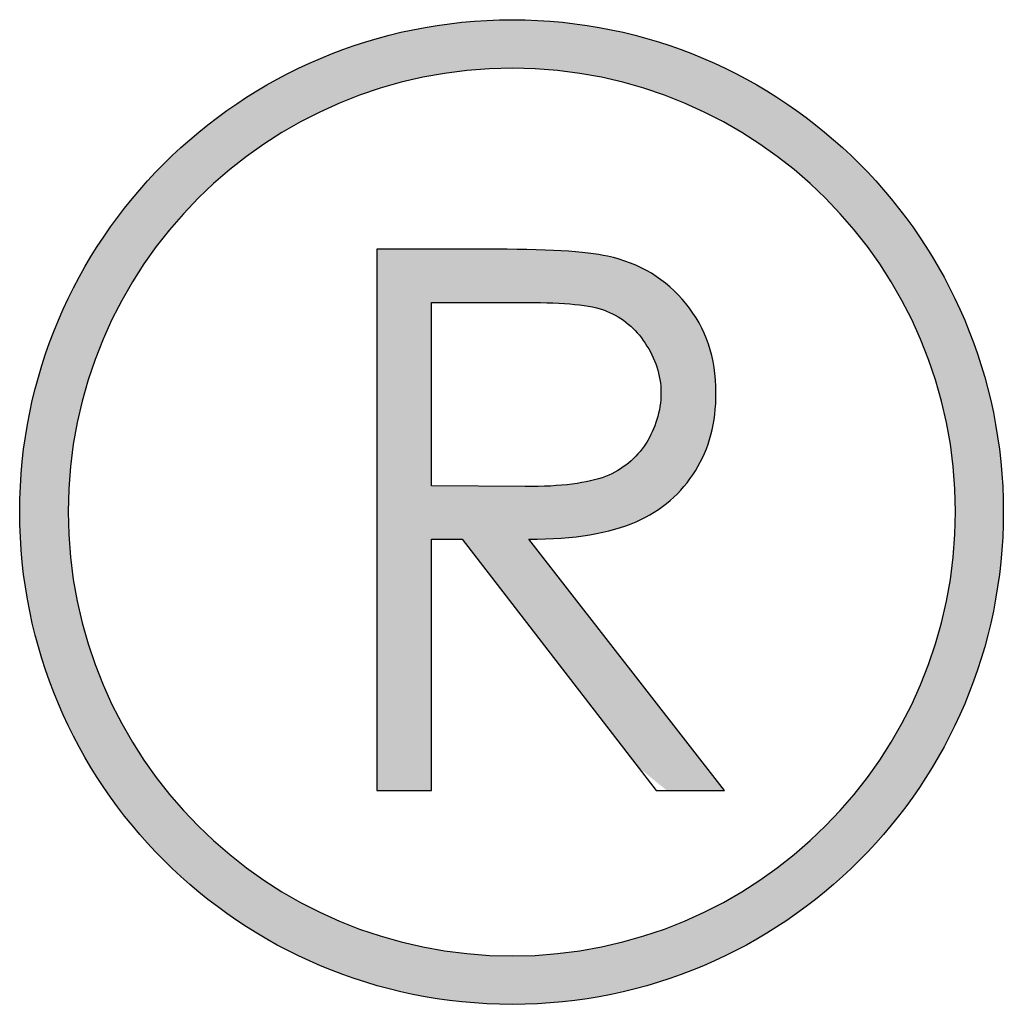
# Model space of a CAD drawing. Header units: millimetres. Extents: x 14844 to 15142, y 1964 to 2174.
# Tile 15 of 19: x 15070.463 to 15071.156, y 1997.567 to 1998.261. Entities that reach past the tile are written whole.
import ezdxf

# ---------------------------------------------------------------- set-up
doc = ezdxf.new("R2010")
doc.units = ezdxf.units.MM
doc.header["$LTSCALE"] = 30.734
doc.layers.add('03 标注', color=7, linetype='CONTINUOUS')
doc.layers.add('04 \\M+2A4E5\\M+2A672', color=1, linetype='CONTINUOUS')

# ---------------------------------------------------------------- blocks, each defined once
blk = doc.blocks.new('quectel-logo')
at = {"layer": '04 \\M+2A4E5\\M+2A672'}
h = blk.add_hatch(color=256, dxfattribs=at)
h.dxf.hatch_style = 1
edge = h.paths.add_edge_path()
edge.add_spline(control_points=[(29.9158, 3.3238), (29.6276, 3.3238), (29.3949, 3.0907), (29.3949, 2.8034)], knot_values=[0, 0, 0, 0, 1, 1, 1, 1], degree=3, periodic=0)
edge.add_spline(control_points=[(29.3949, 2.8034), (29.3949, 2.515), (29.6276, 2.2823), (29.9158, 2.2823)], knot_values=[1, 1, 1, 1, 2, 2, 2, 2], degree=3, periodic=0)
edge.add_spline(control_points=[(29.9158, 2.2823), (30.2025, 2.2823), (30.4349, 2.515), (30.4349, 2.8034)], knot_values=[2, 2, 2, 2, 3, 3, 3, 3], degree=3, periodic=0)
edge.add_spline(control_points=[(30.4349, 2.8034), (30.4349, 3.0907), (30.2025, 3.3238), (29.9158, 3.3238)], knot_values=[3, 3, 3, 3, 4, 4, 4, 4], degree=3, periodic=0)
edge = h.paths.add_edge_path(flags=16)
edge.add_spline(control_points=[(29.9158, 3.2725), (30.1741, 3.2725), (30.3844, 3.062), (30.3844, 2.8034)], knot_values=[2, 2, 2, 2, 3, 3, 3, 3], degree=3, periodic=0)
edge.add_spline(control_points=[(30.3844, 2.8034), (30.3844, 2.5437), (30.1741, 2.3335), (29.9158, 2.3335)], knot_values=[3, 3, 3, 3, 4, 4, 4, 4], degree=3, periodic=0)
edge.add_spline(control_points=[(29.9158, 2.3335), (29.6562, 2.3335), (29.4461, 2.5437), (29.4461, 2.8034)], knot_values=[0, 0, 0, 0, 1, 1, 1, 1], degree=3, periodic=0)
edge.add_spline(control_points=[(29.4461, 2.8034), (29.4461, 3.062), (29.6562, 3.2725), (29.9158, 3.2725)], knot_values=[1, 1, 1, 1, 2, 2, 2, 2], degree=3, periodic=0)
edge = h.paths.add_edge_path(flags=0)
edge.add_spline(control_points=[(30.0993, 3.0235), (30.1204, 2.9977), (30.1311, 2.9663), (30.1311, 2.9291)], knot_values=[3, 3, 3, 3, 4, 4, 4, 4], degree=3, periodic=0)
edge.add_spline(control_points=[(30.1311, 2.9291), (30.1311, 2.8977), (30.1241, 2.87), (30.1094, 2.8467)], knot_values=[4, 4, 4, 4, 5, 5, 5, 5], degree=3, periodic=0)
edge.add_spline(control_points=[(30.0466, 2.7926), (30.074, 2.805), (30.0947, 2.8228), (30.1094, 2.8467)], knot_values=[5, 5, 5, 5, 6, 6, 6, 6], degree=3, periodic=0)
edge.add_spline(control_points=[(30.0466, 2.7926), (30.0192, 2.7808), (29.9818, 2.7743), (29.9332, 2.7743), (29.9332, 2.7743), (29.9728, 2.7234), (30.0173, 2.6661)], knot_values=[6, 6, 6, 6, 7, 7, 7, 7.437561, 7.437561, 7.437561, 7.437561], degree=3, periodic=0)
edge.add_spline(control_points=[(30.0173, 2.6661), (30.0618, 2.6089), (30.1113, 2.5453), (30.1311, 2.5198)], knot_values=[7.437561, 7.437561, 7.437561, 7.437561, 7.875052, 7.875052, 7.875052, 7.875052], degree=3, periodic=0)
edge.add_spline(control_points=[(30.1311, 2.5198), (30.1336, 2.5166), (30.1356, 2.5141), (30.137, 2.5122)], knot_values=[7.875052, 7.875052, 7.875052, 7.875052, 7.929739, 7.929739, 7.929739, 7.929739], degree=3, periodic=0)
edge.add_spline(control_points=[(30.137, 2.5122), (30.1385, 2.5103), (30.1395, 2.509), (30.1398, 2.5086)], knot_values=[7.929739, 7.929739, 7.929739, 7.929739, 7.984425, 7.984425, 7.984425, 7.984425], degree=3, periodic=0)
edge.add_spline(control_points=[(30.1398, 2.5086), (30.1399, 2.5085), (30.1399, 2.5085), (30.1399, 2.5085)], knot_values=[7.984425, 7.984425, 7.984425, 7.984425, 7.991261, 7.991261, 7.991261, 7.991261], degree=3, periodic=0)
edge.add_spline(control_points=[(30.1399, 2.5085), (30.1399, 2.5084), (30.14, 2.5084), (30.14, 2.5084)], knot_values=[7.991261, 7.991261, 7.991261, 7.991261, 7.998097, 7.998097, 7.998097, 7.998097], degree=3, periodic=0)
edge.add_spline(control_points=[(30.14, 2.5084), (30.14, 2.5084), (30.14, 2.5084), (30.14, 2.5084)], knot_values=[7.998097, 7.998097, 7.998097, 7.998097, 7.998951, 7.998951, 7.998951, 7.998951], degree=3, periodic=0)
edge.add_spline(control_points=[(30.1233, 2.5084), (30.1165, 2.5084), (30.1085, 2.5084), (30.1006, 2.5084)], knot_values=[8.312544, 8.312544, 8.312544, 8.312544, 8.531289, 8.531289, 8.531289, 8.531289], degree=3, periodic=0)
edge.add_spline(control_points=[(30.1006, 2.5084), (30.0928, 2.5084), (30.0852, 2.5084), (30.0793, 2.5084)], knot_values=[8.531289, 8.531289, 8.531289, 8.531289, 8.750035, 8.750035, 8.750035, 8.750035], degree=3, periodic=0)
edge.add_spline(control_points=[(30.0793, 2.5084), (30.0763, 2.5084), (30.0738, 2.5084), (30.0719, 2.5084)], knot_values=[8.750035, 8.750035, 8.750035, 8.750035, 8.859408, 8.859408, 8.859408, 8.859408], degree=3, periodic=0)
edge.add_spline(control_points=[(30.0719, 2.5084), (30.07, 2.5084), (30.0687, 2.5084), (30.0682, 2.5084)], knot_values=[8.859408, 8.859408, 8.859408, 8.859408, 8.968781, 8.968781, 8.968781, 8.968781], degree=3, periodic=0)
edge.add_spline(control_points=[(30.0682, 2.5084), (30.0682, 2.5084), (30.0681, 2.5084), (30.0681, 2.5084)], knot_values=[8.968781, 8.968781, 8.968781, 8.968781, 8.982452, 8.982452, 8.982452, 8.982452], degree=3, periodic=0)
edge.add_spline(control_points=[(30.0681, 2.5084), (30.0681, 2.5084), (30.068, 2.5084), (30.068, 2.5084)], knot_values=[8.982452, 8.982452, 8.982452, 8.982452, 8.996124, 8.996124, 8.996124, 8.996124], degree=3, periodic=0)
edge.add_spline(control_points=[(30.068, 2.5084), (30.068, 2.5084), (30.068, 2.5084), (30.068, 2.5084)], knot_values=[8.996124, 8.996124, 8.996124, 8.996124, 8.997833, 8.997833, 8.997833, 8.997833], degree=3, periodic=0)
edge.add_spline(control_points=[(30.068, 2.5084), (30.068, 2.5084), (30.068, 2.5084), (30.068, 2.5084), (30.068, 2.5084), (30.068, 2.5084), (30.068, 2.5084)], knot_values=[8.997833, 8.997833, 8.997833, 8.997833, 9, 9, 9, 9.002105, 9.002105, 9.002105, 9.002105], degree=3, periodic=0)
edge.add_spline(control_points=[(30.068, 2.5084), (30.068, 2.5084), (30.068, 2.5084), (30.068, 2.5084)], knot_values=[9.002105, 9.002105, 9.002105, 9.002105, 9.00296, 9.00296, 9.00296, 9.00296], degree=3, periodic=0)
edge.add_spline(control_points=[(30.068, 2.5084), (30.068, 2.5084), (30.068, 2.5084), (30.068, 2.5084)], knot_values=[9.00296, 9.00296, 9.00296, 9.00296, 9.006378, 9.006378, 9.006378, 9.006378], degree=3, periodic=0)
edge.add_spline(control_points=[(30.068, 2.5084), (30.068, 2.5085), (30.068, 2.5085), (30.068, 2.5085)], knot_values=[9.006378, 9.006378, 9.006378, 9.006378, 9.009795, 9.009795, 9.009795, 9.009795], degree=3, periodic=0)
edge.add_spline(control_points=[(30.068, 2.5085), (30.068, 2.5085), (30.0679, 2.5086), (30.0679, 2.5086)], knot_values=[9.009795, 9.009795, 9.009795, 9.009795, 9.016631, 9.016631, 9.016631, 9.016631], degree=3, periodic=0)
edge.add_spline(control_points=[(30.0679, 2.5086), (30.0678, 2.5087), (30.0678, 2.5088), (30.0677, 2.5088)], knot_values=[9.016631, 9.016631, 9.016631, 9.016631, 9.023467, 9.023467, 9.023467, 9.023467], degree=3, periodic=0)
edge.add_spline(control_points=[(30.0677, 2.5088), (30.0674, 2.5092), (30.067, 2.5097), (30.0665, 2.5104)], knot_values=[9.023467, 9.023467, 9.023467, 9.023467, 9.05081, 9.05081, 9.05081, 9.05081], degree=3, periodic=0)
edge.add_spline(control_points=[(30.0665, 2.5104), (30.066, 2.5111), (30.0653, 2.512), (30.0645, 2.513)], knot_values=[9.05081, 9.05081, 9.05081, 9.05081, 9.078153, 9.078153, 9.078153, 9.078153], degree=3, periodic=0)
edge.add_spline(control_points=[(30.0645, 2.513), (30.0629, 2.5151), (30.0607, 2.5179), (30.0581, 2.5212)], knot_values=[9.078153, 9.078153, 9.078153, 9.078153, 9.13284, 9.13284, 9.13284, 9.13284], degree=3, periodic=0)
edge.add_spline(control_points=[(30.0581, 2.5212), (30.0555, 2.5246), (30.0525, 2.5285), (30.0491, 2.533)], knot_values=[9.13284, 9.13284, 9.13284, 9.13284, 9.187526, 9.187526, 9.187526, 9.187526], degree=3, periodic=0)
edge.add_spline(control_points=[(30.0491, 2.533), (30.0354, 2.5507), (30.0156, 2.5763), (29.9939, 2.6044)], knot_values=[9.187526, 9.187526, 9.187526, 9.187526, 9.406272, 9.406272, 9.406272, 9.406272], degree=3, periodic=0)
edge.add_spline(control_points=[(29.9939, 2.6044), (29.9722, 2.6325), (29.9487, 2.6629), (29.9277, 2.6902)], knot_values=[9.406272, 9.406272, 9.406272, 9.406272, 9.625017, 9.625017, 9.625017, 9.625017], degree=3, periodic=0)
edge.add_spline(control_points=[(29.9277, 2.6902), (29.9172, 2.7038), (29.9072, 2.7166), (29.8985, 2.728)], knot_values=[9.625017, 9.625017, 9.625017, 9.625017, 9.73439, 9.73439, 9.73439, 9.73439], degree=3, periodic=0)
edge.add_spline(control_points=[(29.8985, 2.728), (29.8897, 2.7393), (29.8821, 2.7492), (29.8762, 2.7569)], knot_values=[9.73439, 9.73439, 9.73439, 9.73439, 9.843763, 9.843763, 9.843763, 9.843763], degree=3, periodic=0)
edge.add_spline(control_points=[(29.8627, 2.7743), (29.8627, 2.7743), (29.8627, 2.7743), (29.8627, 2.7743), (29.8627, 2.7743), (29.8627, 2.7743), (29.8627, 2.7743)], knot_values=[9.999278, 9.999278, 9.999278, 9.999278, 10, 10, 10, 10.004404, 10.004404, 10.004404, 10.004404], degree=3, periodic=0)
edge.add_spline(control_points=[(29.8303, 2.7743), (29.8303, 2.7743), (29.8303, 2.7743), (29.8303, 2.7743), (29.8303, 2.7743), (29.8303, 2.7737), (29.8303, 2.7726)], knot_values=[10.992178, 10.992178, 10.992178, 10.992178, 11, 11, 11, 11.046864, 11.046864, 11.046864, 11.046864], degree=3, periodic=0)
edge.add_spline(control_points=[(29.8303, 2.7726), (29.8303, 2.7713), (29.8303, 2.7693), (29.8303, 2.7666)], knot_values=[11.046864, 11.046864, 11.046864, 11.046864, 11.10155, 11.10155, 11.10155, 11.10155], degree=3, periodic=0)
edge.add_spline(control_points=[(29.8303, 2.7666), (29.8303, 2.764), (29.8303, 2.7607), (29.8303, 2.7569)], knot_values=[11.10155, 11.10155, 11.10155, 11.10155, 11.156237, 11.156237, 11.156237, 11.156237], degree=3, periodic=0)
edge.add_spline(control_points=[(29.8303, 2.7569), (29.8303, 2.7492), (29.8303, 2.7393), (29.8303, 2.728)], knot_values=[11.156237, 11.156237, 11.156237, 11.156237, 11.26561, 11.26561, 11.26561, 11.26561], degree=3, periodic=0)
edge.add_spline(control_points=[(29.8303, 2.728), (29.8303, 2.7166), (29.8303, 2.7038), (29.8303, 2.6902)], knot_values=[11.26561, 11.26561, 11.26561, 11.26561, 11.374982, 11.374982, 11.374982, 11.374982], degree=3, periodic=0)
edge.add_spline(control_points=[(29.8303, 2.6902), (29.8303, 2.6629), (29.8303, 2.6325), (29.8303, 2.6044)], knot_values=[11.374982, 11.374982, 11.374982, 11.374982, 11.593728, 11.593728, 11.593728, 11.593728], degree=3, periodic=0)
edge.add_spline(control_points=[(29.8303, 2.6044), (29.8303, 2.5763), (29.8303, 2.5507), (29.8303, 2.533)], knot_values=[11.593728, 11.593728, 11.593728, 11.593728, 11.812474, 11.812474, 11.812474, 11.812474], degree=3, periodic=0)
edge.add_spline(control_points=[(29.8303, 2.533), (29.8303, 2.5285), (29.8303, 2.5246), (29.8303, 2.5212)], knot_values=[11.812474, 11.812474, 11.812474, 11.812474, 11.86716, 11.86716, 11.86716, 11.86716], degree=3, periodic=0)
edge.add_spline(control_points=[(29.8303, 2.5212), (29.8303, 2.5179), (29.8303, 2.5151), (29.8303, 2.513)], knot_values=[11.86716, 11.86716, 11.86716, 11.86716, 11.921847, 11.921847, 11.921847, 11.921847], degree=3, periodic=0)
edge.add_spline(control_points=[(29.8303, 2.513), (29.8303, 2.512), (29.8303, 2.5111), (29.8303, 2.5104)], knot_values=[11.921847, 11.921847, 11.921847, 11.921847, 11.94919, 11.94919, 11.94919, 11.94919], degree=3, periodic=0)
edge.add_spline(control_points=[(29.8303, 2.5104), (29.8303, 2.5097), (29.8303, 2.5092), (29.8303, 2.5088)], knot_values=[11.94919, 11.94919, 11.94919, 11.94919, 11.976533, 11.976533, 11.976533, 11.976533], degree=3, periodic=0)
edge.add_spline(control_points=[(29.8303, 2.5088), (29.8303, 2.5088), (29.8303, 2.5087), (29.8303, 2.5086)], knot_values=[11.976533, 11.976533, 11.976533, 11.976533, 11.983369, 11.983369, 11.983369, 11.983369], degree=3, periodic=0)
edge.add_spline(control_points=[(29.8303, 2.5086), (29.8303, 2.5086), (29.8303, 2.5085), (29.8303, 2.5085)], knot_values=[11.983369, 11.983369, 11.983369, 11.983369, 11.990205, 11.990205, 11.990205, 11.990205], degree=3, periodic=0)
edge.add_spline(control_points=[(29.8303, 2.5085), (29.8303, 2.5085), (29.8303, 2.5085), (29.8303, 2.5084)], knot_values=[11.990205, 11.990205, 11.990205, 11.990205, 11.993622, 11.993622, 11.993622, 11.993622], degree=3, periodic=0)
edge.add_spline(control_points=[(29.8303, 2.5084), (29.8303, 2.5084), (29.8303, 2.5084), (29.8303, 2.5084)], knot_values=[11.993622, 11.993622, 11.993622, 11.993622, 11.99704, 11.99704, 11.99704, 11.99704], degree=3, periodic=0)
edge.add_spline(control_points=[(29.8303, 2.5084), (29.8303, 2.5084), (29.8303, 2.5084), (29.8303, 2.5084)], knot_values=[11.99704, 11.99704, 11.99704, 11.99704, 11.997895, 11.997895, 11.997895, 11.997895], degree=3, periodic=0)
edge.add_spline(control_points=[(29.8303, 2.5084), (29.8303, 2.5084), (29.8303, 2.5084), (29.8303, 2.5084)], knot_values=[11.997895, 11.997895, 11.997895, 11.997895, 11.998749, 11.998749, 11.998749, 11.998749], degree=3, periodic=0)
edge.add_spline(control_points=[(29.8213, 2.5084), (29.8166, 2.5084), (29.8105, 2.5084), (29.8042, 2.5084)], knot_values=[12.249965, 12.249965, 12.249965, 12.249965, 12.468711, 12.468711, 12.468711, 12.468711], degree=3, periodic=0)
edge.add_spline(control_points=[(29.8042, 2.5084), (29.7979, 2.5084), (29.7914, 2.5084), (29.786, 2.5084)], knot_values=[12.468711, 12.468711, 12.468711, 12.468711, 12.687456, 12.687456, 12.687456, 12.687456], degree=3, periodic=0)
edge.add_spline(control_points=[(29.786, 2.5084), (29.7833, 2.5084), (29.7808, 2.5084), (29.7788, 2.5084)], knot_values=[12.687456, 12.687456, 12.687456, 12.687456, 12.796829, 12.796829, 12.796829, 12.796829], degree=3, periodic=0)
edge.add_spline(control_points=[(29.7788, 2.5084), (29.7767, 2.5084), (29.7751, 2.5084), (29.774, 2.5084)], knot_values=[12.796829, 12.796829, 12.796829, 12.796829, 12.906202, 12.906202, 12.906202, 12.906202], degree=3, periodic=0)
edge.add_spline(control_points=[(29.774, 2.5084), (29.7738, 2.5084), (29.7735, 2.5084), (29.7733, 2.5084)], knot_values=[12.906202, 12.906202, 12.906202, 12.906202, 12.933545, 12.933545, 12.933545, 12.933545], degree=3, periodic=0)
edge.add_spline(control_points=[(29.7733, 2.5084), (29.7731, 2.5084), (29.773, 2.5084), (29.7729, 2.5084)], knot_values=[12.933545, 12.933545, 12.933545, 12.933545, 12.960888, 12.960888, 12.960888, 12.960888], degree=3, periodic=0)
edge.add_spline(control_points=[(29.7729, 2.5084), (29.7728, 2.5084), (29.7728, 2.5084), (29.7727, 2.5084)], knot_values=[12.960888, 12.960888, 12.960888, 12.960888, 12.97456, 12.97456, 12.97456, 12.97456], degree=3, periodic=0)
edge.add_spline(control_points=[(29.7727, 2.5084), (29.7727, 2.5084), (29.7726, 2.5084), (29.7726, 2.5084)], knot_values=[12.97456, 12.97456, 12.97456, 12.97456, 12.988231, 12.988231, 12.988231, 12.988231], degree=3, periodic=0)
edge.add_spline(control_points=[(29.7726, 2.5084), (29.7726, 2.5084), (29.7726, 2.5084), (29.7726, 2.5084)], knot_values=[12.988231, 12.988231, 12.988231, 12.988231, 12.991649, 12.991649, 12.991649, 12.991649], degree=3, periodic=0)
edge.add_spline(control_points=[(29.7726, 2.5084), (29.7726, 2.5084), (29.7726, 2.5084), (29.7726, 2.5084)], knot_values=[12.991649, 12.991649, 12.991649, 12.991649, 12.995067, 12.995067, 12.995067, 12.995067], degree=3, periodic=0)
edge.add_spline(control_points=[(29.7726, 2.5084), (29.7726, 2.5084), (29.7726, 2.5084), (29.7726, 2.5084)], knot_values=[12.995067, 12.995067, 12.995067, 12.995067, 12.996776, 12.996776, 12.996776, 12.996776], degree=3, periodic=0)
edge.add_spline(control_points=[(29.7726, 2.5084), (29.7726, 2.5084), (29.7726, 2.5084), (29.7726, 2.5084)], knot_values=[12.996776, 12.996776, 12.996776, 12.996776, 12.998485, 12.998485, 12.998485, 12.998485], degree=3, periodic=0)
edge.add_spline(control_points=[(29.7726, 2.5084), (29.7726, 2.5084), (29.7726, 2.5084), (29.7726, 2.5084), (29.7726, 2.5084), (29.7726, 2.5084), (29.7726, 2.5084)], knot_values=[12.998485, 12.998485, 12.998485, 12.998485, 13, 13, 13, 13.001049, 13.001049, 13.001049, 13.001049], degree=3, periodic=0)
edge.add_spline(control_points=[(29.7726, 2.5084), (29.7726, 2.5084), (29.7726, 2.5084), (29.7726, 2.5084)], knot_values=[13.001049, 13.001049, 13.001049, 13.001049, 13.001903, 13.001903, 13.001903, 13.001903], degree=3, periodic=0)
edge.add_spline(control_points=[(29.7726, 2.5084), (29.7726, 2.5084), (29.7726, 2.5085), (29.7726, 2.5085)], knot_values=[13.001903, 13.001903, 13.001903, 13.001903, 13.008739, 13.008739, 13.008739, 13.008739], degree=3, periodic=0)
edge.add_spline(control_points=[(29.7726, 2.5085), (29.7726, 2.5086), (29.7726, 2.5087), (29.7726, 2.5088)], knot_values=[13.008739, 13.008739, 13.008739, 13.008739, 13.015575, 13.015575, 13.015575, 13.015575], degree=3, periodic=0)
edge.add_spline(control_points=[(29.7726, 2.5088), (29.7726, 2.5098), (29.7726, 2.5124), (29.7726, 2.5165)], knot_values=[13.015575, 13.015575, 13.015575, 13.015575, 13.070261, 13.070261, 13.070261, 13.070261], degree=3, periodic=0)
edge.add_spline(control_points=[(29.7726, 2.5165), (29.7726, 2.5206), (29.7726, 2.5261), (29.7726, 2.533)], knot_values=[13.070261, 13.070261, 13.070261, 13.070261, 13.124947, 13.124947, 13.124947, 13.124947], degree=3, periodic=0)
edge.add_spline(control_points=[(29.7726, 2.533), (29.7726, 2.5878), (29.7726, 2.7248), (29.7726, 2.8481)], knot_values=[13.124947, 13.124947, 13.124947, 13.124947, 13.562439, 13.562439, 13.562439, 13.562439], degree=3, periodic=0)
edge.add_spline(control_points=[(29.7726, 2.8481), (29.7726, 2.9714), (29.7726, 3.0811), (29.7726, 3.0811)], knot_values=[13.562439, 13.562439, 13.562439, 13.562439, 14, 14, 14, 14], degree=3, periodic=0)
edge.add_spline(control_points=[(29.7726, 3.0811), (29.7726, 3.0811), (29.8873, 3.0811), (29.8873, 3.0811)], knot_values=[0.00001, 0.00001, 0.00001, 0.00001, 1, 1, 1, 1], degree=3, periodic=0)
edge.add_spline(control_points=[(29.8873, 3.0811), (29.9509, 3.0811), (29.9945, 3.079), (30.0163, 3.0736)], knot_values=[1, 1, 1, 1, 2, 2, 2, 2], degree=3, periodic=0)
edge.add_spline(control_points=[(30.0163, 3.0736), (30.0503, 3.0665), (30.0785, 3.0493), (30.0993, 3.0235)], knot_values=[2, 2, 2, 2, 3, 3, 3, 3], degree=3, periodic=0)
edge = h.paths.add_edge_path(flags=0)
edge.add_spline(control_points=[(30.0143, 2.8406), (29.9956, 2.8336), (29.9673, 2.8299), (29.9293, 2.8299)], knot_values=[2, 2, 2, 2, 3, 3, 3, 3], degree=3, periodic=0)
edge.add_spline(control_points=[(29.9293, 2.8299), (29.9293, 2.8299), (29.8303, 2.8306), (29.8303, 2.8306)], knot_values=[1.00001, 1.00001, 1.00001, 1.00001, 2, 2, 2, 2], degree=3, periodic=0)
edge.add_spline(control_points=[(29.8303, 2.8306), (29.8303, 2.8306), (29.8303, 3.0247), (29.8303, 3.0247)], knot_values=[0.00001, 0.00001, 0.00001, 0.00001, 0.99999, 0.99999, 0.99999, 0.99999], degree=3, periodic=0)
edge.add_spline(control_points=[(29.8303, 3.0247), (29.8303, 3.0247), (29.9313, 3.0247), (29.9313, 3.0247)], knot_values=[8.00001, 8.00001, 8.00001, 8.00001, 8.99999, 8.99999, 8.99999, 8.99999], degree=3, periodic=0)
edge.add_spline(control_points=[(29.9313, 3.0247), (29.9707, 3.0247), (29.9985, 3.0225), (30.0153, 3.0156)], knot_values=[7, 7, 7, 7, 8, 8, 8, 8], degree=3, periodic=0)
edge.add_spline(control_points=[(30.0153, 3.0156), (30.0326, 3.0083), (30.046, 2.9977), (30.0562, 2.9817)], knot_values=[6, 6, 6, 6, 7, 7, 7, 7], degree=3, periodic=0)
edge.add_spline(control_points=[(30.0562, 2.9817), (30.0669, 2.9656), (30.0729, 2.9481), (30.0729, 2.9291)], knot_values=[5, 5, 5, 5, 6, 6, 6, 6], degree=3, periodic=0)
edge.add_spline(control_points=[(30.0729, 2.9291), (30.0729, 2.9092), (30.0669, 2.8915), (30.0573, 2.8759)], knot_values=[4, 4, 4, 4, 5, 5, 5, 5], degree=3, periodic=0)
edge.add_spline(control_points=[(30.0573, 2.8759), (30.0466, 2.8596), (30.0326, 2.848), (30.0143, 2.8406)], knot_values=[3, 3, 3, 3, 4, 4, 4, 4], degree=3, periodic=0)
edge = h.paths.add_edge_path(flags=0)
edge.add_spline(control_points=[(30.0173, 2.6661), (29.9728, 2.7234), (29.9332, 2.7743), (29.9332, 2.7743), (29.9818, 2.7743), (30.0192, 2.7808), (30.0466, 2.7926)], knot_values=[6, 6, 6, 6, 6.437561, 6.437561, 6.437561, 7.437561, 7.437561, 7.437561, 7.437561], degree=3, periodic=0)
edge.add_spline(control_points=[(30.0466, 2.7926), (30.074, 2.805), (30.0947, 2.8228), (30.1094, 2.8467)], knot_values=[5, 5, 5, 5, 6, 6, 6, 6], degree=3, periodic=0)
edge.add_spline(control_points=[(30.1094, 2.8467), (30.1241, 2.87), (30.1311, 2.8977), (30.1311, 2.9291)], knot_values=[4, 4, 4, 4, 5, 5, 5, 5], degree=3, periodic=0)
edge.add_spline(control_points=[(30.1311, 2.9291), (30.1311, 2.9663), (30.1204, 2.9977), (30.0993, 3.0235)], knot_values=[3, 3, 3, 3, 4, 4, 4, 4], degree=3, periodic=0)
edge.add_spline(control_points=[(30.0993, 3.0235), (30.0785, 3.0493), (30.0503, 3.0665), (30.0163, 3.0736)], knot_values=[2, 2, 2, 2, 3, 3, 3, 3], degree=3, periodic=0)
edge.add_spline(control_points=[(30.0163, 3.0736), (29.9945, 3.079), (29.9509, 3.0811), (29.8873, 3.0811)], knot_values=[1, 1, 1, 1, 2, 2, 2, 2], degree=3, periodic=0)
edge.add_spline(control_points=[(29.8873, 3.0811), (29.8873, 3.0811), (29.7726, 3.0811), (29.7726, 3.0811)], knot_values=[0.00001, 0.00001, 0.00001, 0.00001, 1, 1, 1, 1], degree=3, periodic=0)
edge.add_spline(control_points=[(29.7726, 3.0811), (29.7726, 3.0811), (29.7726, 2.9714), (29.7726, 2.8481)], knot_values=[13.562439, 13.562439, 13.562439, 13.562439, 14, 14, 14, 14], degree=3, periodic=0)
edge.add_spline(control_points=[(29.7726, 2.8481), (29.7726, 2.7248), (29.7726, 2.5878), (29.7726, 2.533)], knot_values=[13.124947, 13.124947, 13.124947, 13.124947, 13.562439, 13.562439, 13.562439, 13.562439], degree=3, periodic=0)
edge.add_spline(control_points=[(29.7726, 2.5084), (29.7726, 2.5084), (29.7726, 2.5084), (29.7726, 2.5084), (29.7726, 2.5084), (29.7726, 2.5084), (29.7726, 2.5084)], knot_values=[12.998485, 12.998485, 12.998485, 12.998485, 12.999534, 12.999534, 12.999534, 13.001049, 13.001049, 13.001049, 13.001049], degree=3, periodic=0)
edge.add_spline(control_points=[(29.786, 2.5084), (29.7914, 2.5084), (29.7979, 2.5084), (29.8042, 2.5084)], knot_values=[12.468711, 12.468711, 12.468711, 12.468711, 12.687456, 12.687456, 12.687456, 12.687456], degree=3, periodic=0)
edge.add_spline(control_points=[(29.8303, 2.5084), (29.8303, 2.5084), (29.8303, 2.5084), (29.8303, 2.5084), (29.8303, 2.5084), (29.8303, 2.5084), (29.8303, 2.5084)], knot_values=[11.998749, 11.998749, 11.998749, 11.998749, 12.002625, 12.002625, 12.002625, 12.003876, 12.003876, 12.003876, 12.003876], degree=3, periodic=0)
edge.add_spline(control_points=[(29.8303, 2.5212), (29.8303, 2.5246), (29.8303, 2.5285), (29.8303, 2.533)], knot_values=[11.812474, 11.812474, 11.812474, 11.812474, 11.86716, 11.86716, 11.86716, 11.86716], degree=3, periodic=0)
edge.add_spline(control_points=[(29.8303, 2.533), (29.8303, 2.5507), (29.8303, 2.5763), (29.8303, 2.6044)], knot_values=[11.593728, 11.593728, 11.593728, 11.593728, 11.812474, 11.812474, 11.812474, 11.812474], degree=3, periodic=0)
edge.add_spline(control_points=[(29.8303, 2.6044), (29.8303, 2.6325), (29.8303, 2.6629), (29.8303, 2.6902)], knot_values=[11.374982, 11.374982, 11.374982, 11.374982, 11.593728, 11.593728, 11.593728, 11.593728], degree=3, periodic=0)
edge.add_spline(control_points=[(29.8303, 2.6902), (29.8303, 2.7038), (29.8303, 2.7166), (29.8303, 2.728)], knot_values=[11.26561, 11.26561, 11.26561, 11.26561, 11.374982, 11.374982, 11.374982, 11.374982], degree=3, periodic=0)
edge.add_spline(control_points=[(29.8303, 2.728), (29.8303, 2.7393), (29.8303, 2.7492), (29.8303, 2.7569)], knot_values=[11.156237, 11.156237, 11.156237, 11.156237, 11.26561, 11.26561, 11.26561, 11.26561], degree=3, periodic=0)
edge.add_spline(control_points=[(29.8303, 2.7569), (29.8303, 2.7607), (29.8303, 2.764), (29.8303, 2.7666)], knot_values=[11.10155, 11.10155, 11.10155, 11.10155, 11.156237, 11.156237, 11.156237, 11.156237], degree=3, periodic=0)
edge.add_spline(control_points=[(29.8303, 2.7666), (29.8303, 2.7693), (29.8303, 2.7713), (29.8303, 2.7726)], knot_values=[11.046864, 11.046864, 11.046864, 11.046864, 11.10155, 11.10155, 11.10155, 11.10155], degree=3, periodic=0)
edge.add_spline(control_points=[(29.8303, 2.7726), (29.8303, 2.7737), (29.8303, 2.7743), (29.8303, 2.7743), (29.8303, 2.7743), (29.8303, 2.7743), (29.8303, 2.7743)], knot_values=[10.992178, 10.992178, 10.992178, 10.992178, 11.039042, 11.039042, 11.039042, 11.046864, 11.046864, 11.046864, 11.046864], degree=3, periodic=0)
edge.add_spline(control_points=[(29.8465, 2.7743), (29.8501, 2.7743), (29.8536, 2.7743), (29.8565, 2.7743)], knot_values=[10.281254, 10.281254, 10.281254, 10.281254, 10.5, 10.5, 10.5, 10.5], degree=3, periodic=0)
edge.add_spline(control_points=[(29.8565, 2.7743), (29.8593, 2.7743), (29.8615, 2.7743), (29.8624, 2.7743)], knot_values=[10.062509, 10.062509, 10.062509, 10.062509, 10.281254, 10.281254, 10.281254, 10.281254], degree=3, periodic=0)
edge.add_spline(control_points=[(29.8624, 2.7743), (29.8625, 2.7743), (29.8626, 2.7743), (29.8626, 2.7743)], knot_values=[10.035166, 10.035166, 10.035166, 10.035166, 10.062509, 10.062509, 10.062509, 10.062509], degree=3, periodic=0)
edge.add_spline(control_points=[(29.8626, 2.7743), (29.8627, 2.7743), (29.8627, 2.7743), (29.8627, 2.7743)], knot_values=[10.007822, 10.007822, 10.007822, 10.007822, 10.035166, 10.035166, 10.035166, 10.035166], degree=3, periodic=0)
edge.add_spline(control_points=[(29.8627, 2.7743), (29.8627, 2.7743), (29.8627, 2.7743), (29.8627, 2.7743)], knot_values=[10.004404, 10.004404, 10.004404, 10.004404, 10.007822, 10.007822, 10.007822, 10.007822], degree=3, periodic=0)
edge.add_spline(control_points=[(29.8627, 2.7743), (29.8627, 2.7743), (29.8627, 2.7743), (29.8627, 2.7743), (29.8627, 2.7743), (29.8627, 2.7743), (29.8627, 2.7743)], knot_values=[9.999278, 9.999278, 9.999278, 9.999278, 10.003682, 10.003682, 10.003682, 10.004404, 10.004404, 10.004404, 10.004404], degree=3, periodic=0)
edge.add_spline(control_points=[(29.8762, 2.7569), (29.8821, 2.7492), (29.8897, 2.7393), (29.8985, 2.728)], knot_values=[9.73439, 9.73439, 9.73439, 9.73439, 9.843763, 9.843763, 9.843763, 9.843763], degree=3, periodic=0)
edge.add_spline(control_points=[(29.8985, 2.728), (29.9072, 2.7166), (29.9172, 2.7038), (29.9277, 2.6902)], knot_values=[9.625017, 9.625017, 9.625017, 9.625017, 9.73439, 9.73439, 9.73439, 9.73439], degree=3, periodic=0)
edge.add_spline(control_points=[(29.9277, 2.6902), (29.9487, 2.6629), (29.9722, 2.6325), (29.9939, 2.6044)], knot_values=[9.406272, 9.406272, 9.406272, 9.406272, 9.625017, 9.625017, 9.625017, 9.625017], degree=3, periodic=0)
edge.add_spline(control_points=[(29.9939, 2.6044), (30.0156, 2.5763), (30.0354, 2.5507), (30.0491, 2.533)], knot_values=[9.187526, 9.187526, 9.187526, 9.187526, 9.406272, 9.406272, 9.406272, 9.406272], degree=3, periodic=0)
edge.add_spline(control_points=[(30.0793, 2.5084), (30.0852, 2.5084), (30.0928, 2.5084), (30.1006, 2.5084)], knot_values=[8.531289, 8.531289, 8.531289, 8.531289, 8.750035, 8.750035, 8.750035, 8.750035], degree=3, periodic=0)
edge.add_spline(control_points=[(30.14, 2.5084), (30.14, 2.5084), (30.14, 2.5084), (30.14, 2.5084), (30.14, 2.5084), (30.14, 2.5084), (30.14, 2.5084)], knot_values=[7.998951, 7.998951, 7.998951, 7.998951, 8, 8, 8, 8.003224, 8.003224, 8.003224, 8.003224], degree=3, periodic=0)
edge.add_spline(control_points=[(30.1311, 2.5198), (30.1113, 2.5453), (30.0618, 2.6089), (30.0173, 2.6661)], knot_values=[7.437561, 7.437561, 7.437561, 7.437561, 7.875052, 7.875052, 7.875052, 7.875052], degree=3, periodic=0)
h = blk.add_hatch(color=256, dxfattribs=at)
h.dxf.hatch_style = 1
edge = h.paths.add_edge_path()
edge.add_spline(control_points=[(30.0173, 2.6661), (29.9728, 2.7234), (29.9332, 2.7743), (29.9332, 2.7743), (29.9818, 2.7743), (30.0192, 2.7808), (30.0466, 2.7926)], knot_values=[6, 6, 6, 6, 6.437561, 6.437561, 6.437561, 7.437561, 7.437561, 7.437561, 7.437561], degree=3, periodic=0)
edge.add_spline(control_points=[(30.0466, 2.7926), (30.074, 2.805), (30.0947, 2.8228), (30.1094, 2.8467)], knot_values=[5, 5, 5, 5, 6, 6, 6, 6], degree=3, periodic=0)
edge.add_spline(control_points=[(30.1094, 2.8467), (30.1241, 2.87), (30.1311, 2.8977), (30.1311, 2.9291)], knot_values=[4, 4, 4, 4, 5, 5, 5, 5], degree=3, periodic=0)
edge.add_spline(control_points=[(30.1311, 2.9291), (30.1311, 2.9663), (30.1204, 2.9977), (30.0993, 3.0235)], knot_values=[3, 3, 3, 3, 4, 4, 4, 4], degree=3, periodic=0)
edge.add_spline(control_points=[(30.0993, 3.0235), (30.0785, 3.0493), (30.0503, 3.0665), (30.0163, 3.0736)], knot_values=[2, 2, 2, 2, 3, 3, 3, 3], degree=3, periodic=0)
edge.add_spline(control_points=[(30.0163, 3.0736), (29.9945, 3.079), (29.9509, 3.0811), (29.8873, 3.0811)], knot_values=[1, 1, 1, 1, 2, 2, 2, 2], degree=3, periodic=0)
edge.add_spline(control_points=[(29.8873, 3.0811), (29.8873, 3.0811), (29.7726, 3.0811), (29.7726, 3.0811)], knot_values=[0.00001, 0.00001, 0.00001, 0.00001, 1, 1, 1, 1], degree=3, periodic=0)
edge.add_spline(control_points=[(29.7726, 3.0811), (29.7726, 3.0811), (29.7726, 2.9714), (29.7726, 2.8481)], knot_values=[13.562439, 13.562439, 13.562439, 13.562439, 14, 14, 14, 14], degree=3, periodic=0)
edge.add_spline(control_points=[(29.7726, 2.8481), (29.7726, 2.7248), (29.7726, 2.5878), (29.7726, 2.533)], knot_values=[13.124947, 13.124947, 13.124947, 13.124947, 13.562439, 13.562439, 13.562439, 13.562439], degree=3, periodic=0)
edge.add_spline(control_points=[(29.7726, 2.5084), (29.7726, 2.5084), (29.7726, 2.5084), (29.7726, 2.5084), (29.7726, 2.5084), (29.7726, 2.5084), (29.7726, 2.5084)], knot_values=[12.998485, 12.998485, 12.998485, 12.998485, 12.999534, 12.999534, 12.999534, 13.001049, 13.001049, 13.001049, 13.001049], degree=3, periodic=0)
edge.add_spline(control_points=[(29.786, 2.5084), (29.7914, 2.5084), (29.7979, 2.5084), (29.8042, 2.5084)], knot_values=[12.468711, 12.468711, 12.468711, 12.468711, 12.687456, 12.687456, 12.687456, 12.687456], degree=3, periodic=0)
edge.add_spline(control_points=[(29.8303, 2.5084), (29.8303, 2.5084), (29.8303, 2.5084), (29.8303, 2.5084), (29.8303, 2.5084), (29.8303, 2.5084), (29.8303, 2.5084)], knot_values=[11.998749, 11.998749, 11.998749, 11.998749, 12.002625, 12.002625, 12.002625, 12.003876, 12.003876, 12.003876, 12.003876], degree=3, periodic=0)
edge.add_spline(control_points=[(29.8303, 2.5212), (29.8303, 2.5246), (29.8303, 2.5285), (29.8303, 2.533)], knot_values=[11.812474, 11.812474, 11.812474, 11.812474, 11.86716, 11.86716, 11.86716, 11.86716], degree=3, periodic=0)
edge.add_spline(control_points=[(29.8303, 2.533), (29.8303, 2.5507), (29.8303, 2.5763), (29.8303, 2.6044)], knot_values=[11.593728, 11.593728, 11.593728, 11.593728, 11.812474, 11.812474, 11.812474, 11.812474], degree=3, periodic=0)
edge.add_spline(control_points=[(29.8303, 2.6044), (29.8303, 2.6325), (29.8303, 2.6629), (29.8303, 2.6902)], knot_values=[11.374982, 11.374982, 11.374982, 11.374982, 11.593728, 11.593728, 11.593728, 11.593728], degree=3, periodic=0)
edge.add_spline(control_points=[(29.8303, 2.6902), (29.8303, 2.7038), (29.8303, 2.7166), (29.8303, 2.728)], knot_values=[11.26561, 11.26561, 11.26561, 11.26561, 11.374982, 11.374982, 11.374982, 11.374982], degree=3, periodic=0)
edge.add_spline(control_points=[(29.8303, 2.728), (29.8303, 2.7393), (29.8303, 2.7492), (29.8303, 2.7569)], knot_values=[11.156237, 11.156237, 11.156237, 11.156237, 11.26561, 11.26561, 11.26561, 11.26561], degree=3, periodic=0)
edge.add_spline(control_points=[(29.8303, 2.7569), (29.8303, 2.7607), (29.8303, 2.764), (29.8303, 2.7666)], knot_values=[11.10155, 11.10155, 11.10155, 11.10155, 11.156237, 11.156237, 11.156237, 11.156237], degree=3, periodic=0)
edge.add_spline(control_points=[(29.8303, 2.7666), (29.8303, 2.7693), (29.8303, 2.7713), (29.8303, 2.7726)], knot_values=[11.046864, 11.046864, 11.046864, 11.046864, 11.10155, 11.10155, 11.10155, 11.10155], degree=3, periodic=0)
edge.add_spline(control_points=[(29.8303, 2.7726), (29.8303, 2.7737), (29.8303, 2.7743), (29.8303, 2.7743), (29.8303, 2.7743), (29.8303, 2.7743), (29.8303, 2.7743)], knot_values=[10.992178, 10.992178, 10.992178, 10.992178, 11.039042, 11.039042, 11.039042, 11.046864, 11.046864, 11.046864, 11.046864], degree=3, periodic=0)
edge.add_spline(control_points=[(29.8465, 2.7743), (29.8501, 2.7743), (29.8536, 2.7743), (29.8565, 2.7743)], knot_values=[10.281254, 10.281254, 10.281254, 10.281254, 10.5, 10.5, 10.5, 10.5], degree=3, periodic=0)
edge.add_spline(control_points=[(29.8565, 2.7743), (29.8593, 2.7743), (29.8615, 2.7743), (29.8624, 2.7743)], knot_values=[10.062509, 10.062509, 10.062509, 10.062509, 10.281254, 10.281254, 10.281254, 10.281254], degree=3, periodic=0)
edge.add_spline(control_points=[(29.8624, 2.7743), (29.8625, 2.7743), (29.8626, 2.7743), (29.8626, 2.7743)], knot_values=[10.035166, 10.035166, 10.035166, 10.035166, 10.062509, 10.062509, 10.062509, 10.062509], degree=3, periodic=0)
edge.add_spline(control_points=[(29.8626, 2.7743), (29.8627, 2.7743), (29.8627, 2.7743), (29.8627, 2.7743)], knot_values=[10.007822, 10.007822, 10.007822, 10.007822, 10.035166, 10.035166, 10.035166, 10.035166], degree=3, periodic=0)
edge.add_spline(control_points=[(29.8627, 2.7743), (29.8627, 2.7743), (29.8627, 2.7743), (29.8627, 2.7743)], knot_values=[10.004404, 10.004404, 10.004404, 10.004404, 10.007822, 10.007822, 10.007822, 10.007822], degree=3, periodic=0)
edge.add_spline(control_points=[(29.8627, 2.7743), (29.8627, 2.7743), (29.8627, 2.7743), (29.8627, 2.7743), (29.8627, 2.7743), (29.8627, 2.7743), (29.8627, 2.7743)], knot_values=[9.999278, 9.999278, 9.999278, 9.999278, 10.003682, 10.003682, 10.003682, 10.004404, 10.004404, 10.004404, 10.004404], degree=3, periodic=0)
edge.add_spline(control_points=[(29.8762, 2.7569), (29.8821, 2.7492), (29.8897, 2.7393), (29.8985, 2.728)], knot_values=[9.73439, 9.73439, 9.73439, 9.73439, 9.843763, 9.843763, 9.843763, 9.843763], degree=3, periodic=0)
edge.add_spline(control_points=[(29.8985, 2.728), (29.9072, 2.7166), (29.9172, 2.7038), (29.9277, 2.6902)], knot_values=[9.625017, 9.625017, 9.625017, 9.625017, 9.73439, 9.73439, 9.73439, 9.73439], degree=3, periodic=0)
edge.add_spline(control_points=[(29.9277, 2.6902), (29.9487, 2.6629), (29.9722, 2.6325), (29.9939, 2.6044)], knot_values=[9.406272, 9.406272, 9.406272, 9.406272, 9.625017, 9.625017, 9.625017, 9.625017], degree=3, periodic=0)
edge.add_spline(control_points=[(29.9939, 2.6044), (30.0156, 2.5763), (30.0354, 2.5507), (30.0491, 2.533)], knot_values=[9.187526, 9.187526, 9.187526, 9.187526, 9.406272, 9.406272, 9.406272, 9.406272], degree=3, periodic=0)
edge.add_spline(control_points=[(30.0793, 2.5084), (30.0852, 2.5084), (30.0928, 2.5084), (30.1006, 2.5084)], knot_values=[8.531289, 8.531289, 8.531289, 8.531289, 8.750035, 8.750035, 8.750035, 8.750035], degree=3, periodic=0)
edge.add_spline(control_points=[(30.14, 2.5084), (30.14, 2.5084), (30.14, 2.5084), (30.14, 2.5084), (30.14, 2.5084), (30.14, 2.5084), (30.14, 2.5084)], knot_values=[7.998951, 7.998951, 7.998951, 7.998951, 8, 8, 8, 8.003224, 8.003224, 8.003224, 8.003224], degree=3, periodic=0)
edge.add_spline(control_points=[(30.1311, 2.5198), (30.1113, 2.5453), (30.0618, 2.6089), (30.0173, 2.6661)], knot_values=[7.437561, 7.437561, 7.437561, 7.437561, 7.875052, 7.875052, 7.875052, 7.875052], degree=3, periodic=0)
edge = h.paths.add_edge_path(flags=16)
edge.add_spline(control_points=[(29.9293, 2.8299), (29.9293, 2.8299), (29.8303, 2.8306), (29.8303, 2.8306)], knot_values=[1.00001, 1.00001, 1.00001, 1.00001, 2, 2, 2, 2], degree=3, periodic=0)
edge.add_spline(control_points=[(29.8303, 2.8306), (29.8303, 2.8306), (29.8303, 3.0247), (29.8303, 3.0247)], knot_values=[0.00001, 0.00001, 0.00001, 0.00001, 0.99999, 0.99999, 0.99999, 0.99999], degree=3, periodic=0)
edge.add_spline(control_points=[(29.8303, 3.0247), (29.8303, 3.0247), (29.9313, 3.0247), (29.9313, 3.0247)], knot_values=[8.00001, 8.00001, 8.00001, 8.00001, 8.99999, 8.99999, 8.99999, 8.99999], degree=3, periodic=0)
edge.add_spline(control_points=[(29.9313, 3.0247), (29.9707, 3.0247), (29.9985, 3.0225), (30.0153, 3.0156)], knot_values=[7, 7, 7, 7, 8, 8, 8, 8], degree=3, periodic=0)
edge.add_spline(control_points=[(30.0153, 3.0156), (30.0326, 3.0083), (30.046, 2.9977), (30.0562, 2.9817)], knot_values=[6, 6, 6, 6, 7, 7, 7, 7], degree=3, periodic=0)
edge.add_spline(control_points=[(30.0562, 2.9817), (30.0669, 2.9656), (30.0729, 2.9481), (30.0729, 2.9291)], knot_values=[5, 5, 5, 5, 6, 6, 6, 6], degree=3, periodic=0)
edge.add_spline(control_points=[(30.0729, 2.9291), (30.0729, 2.9092), (30.0669, 2.8915), (30.0573, 2.8759)], knot_values=[4, 4, 4, 4, 5, 5, 5, 5], degree=3, periodic=0)
edge.add_spline(control_points=[(30.0573, 2.8759), (30.0466, 2.8596), (30.0326, 2.848), (30.0143, 2.8406)], knot_values=[3, 3, 3, 3, 4, 4, 4, 4], degree=3, periodic=0)
edge.add_spline(control_points=[(30.0143, 2.8406), (29.9956, 2.8336), (29.9673, 2.8299), (29.9293, 2.8299)], knot_values=[2, 2, 2, 2, 3, 3, 3, 3], degree=3, periodic=0)
for points, knots in [([(29.9158, 3.3238), (29.6276, 3.3238), (29.3949, 3.0907), (29.3949, 2.8034), (29.3949, 2.515), (29.6276, 2.2823), (29.9158, 2.2823), (30.2025, 2.2823), (30.4349, 2.515), (30.4349, 2.8034), (30.4349, 3.0907), (30.2025, 3.3238), (29.9158, 3.3238)], [0, 0, 0, 0, 1, 1, 1, 2, 2, 2, 3, 3, 3, 4, 4, 4, 4]), ([(29.9158, 2.3335), (29.6562, 2.3335), (29.4461, 2.5437), (29.4461, 2.8034), (29.4461, 3.062), (29.6562, 3.2725), (29.9158, 3.2725), (30.1741, 3.2725), (30.3844, 3.062), (30.3844, 2.8034), (30.3844, 2.5437), (30.1741, 2.3335), (29.9158, 2.3335)], [0, 0, 0, 0, 1, 1, 1, 2, 2, 2, 3, 3, 3, 4, 4, 4, 4]), ([(29.7726, 3.0811), (29.7726, 3.0811), (29.8873, 3.0811), (29.8873, 3.0811), (29.9509, 3.0811), (29.9945, 3.079), (30.0163, 3.0736), (30.0503, 3.0665), (30.0785, 3.0493), (30.0993, 3.0235), (30.1204, 2.9977), (30.1311, 2.9663), (30.1311, 2.9291), (30.1311, 2.8977), (30.1241, 2.87), (30.1094, 2.8467), (30.0947, 2.8228), (30.074, 2.805), (30.0466, 2.7926), (30.0192, 2.7808), (29.9818, 2.7743), (29.9332, 2.7743), (29.9332, 2.7743), (30.14, 2.5084), (30.14, 2.5084), (30.14, 2.5084), (30.068, 2.5084), (30.068, 2.5084), (30.068, 2.5084), (29.8627, 2.7743), (29.8627, 2.7743), (29.8627, 2.7743), (29.8303, 2.7743), (29.8303, 2.7743), (29.8303, 2.7743), (29.8303, 2.5084), (29.8303, 2.5084), (29.8303, 2.5084), (29.7726, 2.5084), (29.7726, 2.5084), (29.7726, 2.5084), (29.7726, 3.0811), (29.7726, 3.0811)], [0, 0, 0, 0, 1, 1, 1, 2, 2, 2, 3, 3, 3, 4, 4, 4, 5, 5, 5, 6, 6, 6, 7, 7, 7, 8, 8, 8, 9, 9, 9, 10, 10, 10, 11, 11, 11, 12, 12, 12, 13, 13, 13, 14, 14, 14, 14]), ([(29.8303, 3.0247), (29.8303, 3.0247), (29.8303, 2.8306), (29.8303, 2.8306), (29.8303, 2.8306), (29.9293, 2.8299), (29.9293, 2.8299), (29.9673, 2.8299), (29.9956, 2.8336), (30.0143, 2.8406), (30.0326, 2.848), (30.0466, 2.8596), (30.0573, 2.8759), (30.0669, 2.8915), (30.0729, 2.9092), (30.0729, 2.9291), (30.0729, 2.9481), (30.0669, 2.9656), (30.0562, 2.9817), (30.046, 2.9977), (30.0326, 3.0083), (30.0153, 3.0156), (29.9985, 3.0225), (29.9707, 3.0247), (29.9313, 3.0247), (29.9313, 3.0247), (29.8303, 3.0247), (29.8303, 3.0247)], [0, 0, 0, 0, 1, 1, 1, 2, 2, 2, 3, 3, 3, 4, 4, 4, 5, 5, 5, 6, 6, 6, 7, 7, 7, 8, 8, 8, 9, 9, 9, 9])]:
    blk.add_open_spline(points, degree=3, knots=knots, dxfattribs=at)

msp = doc.modelspace()

# ---------------------------------------------------------------- block references
at = {"layer": '03 标注', "xscale": 0.6666666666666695, "yscale": 0.6666666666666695, "zscale": 0.6666666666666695}
msp.add_blockref('quectel-logo', (15050.8665, 1996.04521), dxfattribs=at)

doc.saveas('drawing.dxf')
